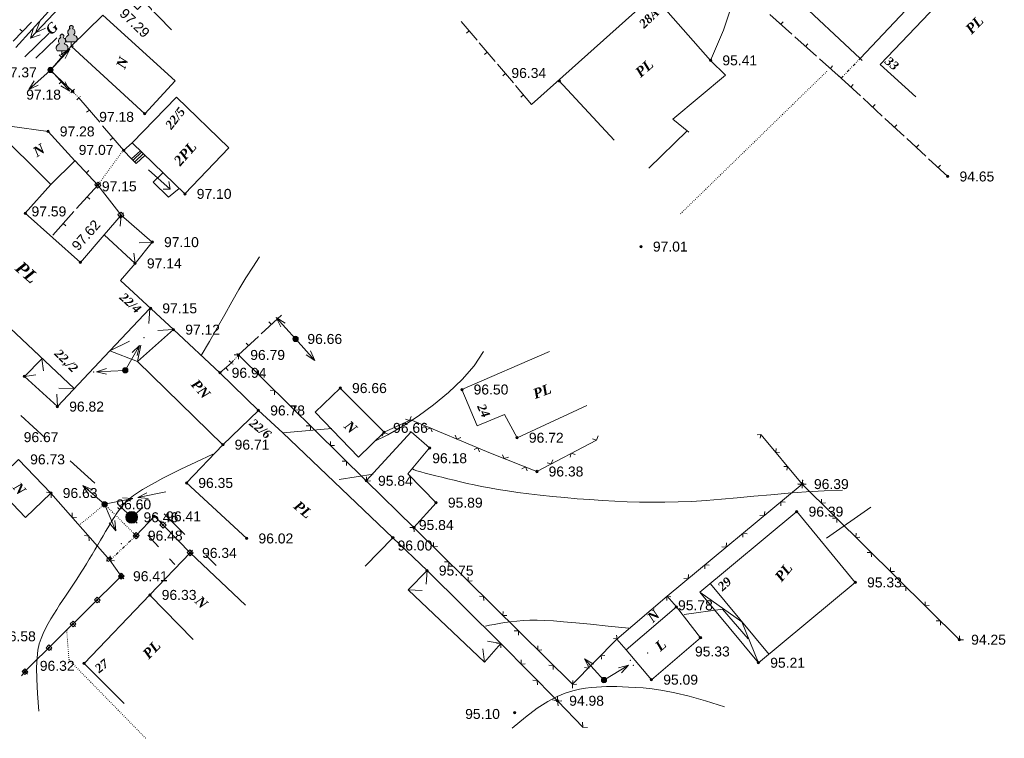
# Model space of a CAD drawing. Header units: millimetres. Extents: x 9396 to 25236, y 15106 to 31102.
# Tile 35 of 256: x 9988 to 10156, y 16029 to 16152. Entities that reach past the tile are written whole.
import ezdxf
from ezdxf.enums import TextEntityAlignment as Align

# ---------------------------------------------------------------- set-up
doc = ezdxf.new("R2010")
doc.units = ezdxf.units.MM
for name, pattern in [('DIVIDE', [1.25, 0.5, -0.25, 0, -0.25, 0, -0.25]), ('DOT', [0.25, 0, -0.25]), ('HIDDEN', [0.375, 0.25, -0.125])]:
    doc.linetypes.add(name, pattern=pattern)
for name, color, linetype, lineweight, true_color in [('1001010', 7, 'Continuous', 9, 0x000000), ('10010110', 7, 'Continuous', 20, 0xa25100), ('1002020', 7, 'Continuous', 9, 0x000000), ('1070000', 7, 'DOT', 9, 0x000000), ('2030012', 7, 'Continuous', 9, 0x000000), ('21100200', 7, 'HIDDEN', 0, 0x800080), ('3000105', 7, 'DIVIDE', 9, 0x000000), ('3000113', 7, 'Continuous', 9, 0x000000), ('3000130', 7, 'Continuous', 9, 0x000000), ('3000220', 7, 'Continuous', 9, 0x000000), ('3000260', 7, 'Continuous', 9, 0x000000), ('4000210', 7, 'Continuous', 9, 0x000000), ('5010210', 7, 'Continuous', 20, 0x008000), ('5010420', 7, 'Continuous', 9, 0x000000), ('6011210', 1, 'Continuous', 9, 0xff0000), ('6011300', 1, 'Continuous', 20, 0xff0000), ('8010120', 7, 'Continuous', 20, 0x0080ff)]:
    doc.layers.add(name, color=color, linetype=linetype, lineweight=lineweight, true_color=true_color)
doc.styles.add('10', font='timesbi.ttf', dxfattribs={"height": 0.001481})
doc.styles.add('2', font='timesbi.ttf', dxfattribs={"height": 0.001693})
doc.styles.add('9', font='timesbi.ttf', dxfattribs={"height": 0.001693})
doc.styles.add('F2', font='arial.ttf', dxfattribs={"height": 0.001693})

# ---------------------------------------------------------------- blocks, each defined once
blk = doc.blocks.new('SYMBOL21100200')
at = {"true_color": 0x800080}
h = blk.add_hatch(color=216, dxfattribs=at)
edge = h.paths.add_edge_path()
edge.add_arc((0, 0), 0.1, 0, 360)
at = {"color": 216, "linetype": 'Continuous', "lineweight": 0, "true_color": 0x800080}
blk.add_circle((0, 0), 0.1, dxfattribs=at)
blk = doc.blocks.new('SYMBOL4000210')
at = {"true_color": 0xffffff}
blk.add_hatch(color=7, dxfattribs=at).paths.add_polyline_path([(0.05, 1.75), (-0.05, 1.75), (-0.15, 1.65), (-0.15, 1.55), (-0.1, 1.45), (-0.15, 1.45), (-0.25, 1.35), (-0.3, 1.25), (-0.3, 1.1), (-0.25, 1), (-0.2, 0.95), (-0.3, 0.9), (-0.35, 0.85), (-0.4, 0.8), (-0.5, 0.65), (-0.5, 0.5), (-0.4, 0.35), (-0.3, 0.35), (-0.1, 0.35), (0, 0.35), (0.15, 0.35), (0.4, 0.35), (0.45, 0.4), (0.5, 0.5), (0.5, 0.7), (0.4, 0.85), (0.2, 0.95), (0.25, 1), (0.3, 1.1), (0.3, 1.3), (0.25, 1.4), (0.1, 1.45), (0.15, 1.55), (0.15, 1.65)])
at = {"color": 18, "linetype": 'Continuous', "lineweight": 0, "true_color": 0x000000, "flags": 128}
blk.add_lwpolyline([(0.05, 1.75), (-0.05, 1.75), (-0.15, 1.65), (-0.15, 1.55), (-0.1, 1.45), (-0.15, 1.45), (-0.25, 1.35), (-0.3, 1.25), (-0.3, 1.1), (-0.25, 1), (-0.2, 0.95), (-0.3, 0.9), (-0.35, 0.85), (-0.4, 0.8), (-0.5, 0.65), (-0.5, 0.5), (-0.4, 0.35), (-0.3, 0.35), (-0.1, 0.35), (0, 0.35), (0.15, 0.35), (0.4, 0.35), (0.45, 0.4), (0.5, 0.5), (0.5, 0.7), (0.4, 0.85), (0.2, 0.95), (0.25, 1), (0.3, 1.1), (0.3, 1.3), (0.25, 1.4), (0.1, 1.45), (0.15, 1.55), (0.15, 1.65), (0.05, 1.75)], close=True, dxfattribs=at)
blk.add_lwpolyline([(0, 0.35), (0, 0), (0.2, 0)], dxfattribs=at)
blk = doc.blocks.new('SYMBOL5010420')
at = {"true_color": 0xffffff}
h = blk.add_hatch(color=7, dxfattribs=at)
edge = h.paths.add_edge_path()
edge.add_arc((0, 0), 0.5, 0, 360)
at = {"color": 18, "linetype": 'Continuous', "lineweight": 9, "true_color": 0x000000, "flags": 128}
blk.add_lwpolyline([(-0.5, 0), (0.5, 0)], dxfattribs=at)
at = {"color": 18, "linetype": 'Continuous', "lineweight": 9, "true_color": 0x000000}
blk.add_circle((0, 0), 0.5, dxfattribs=at)
blk = doc.blocks.new('SYMBOL2030012')
at = {"true_color": 0xffffff}
h = blk.add_hatch(color=7, dxfattribs=at)
edge = h.paths.add_edge_path()
edge.add_arc((0, 0), 0.225, 0, 360)
at = {"true_color": 0x000000}
h = blk.add_hatch(color=18, dxfattribs=at)
edge = h.paths.add_edge_path()
edge.add_arc((0, 0), 0.05, 0, 360)
at = {"color": 18, "linetype": 'Continuous', "lineweight": 0, "true_color": 0x000000}
for radius in [0.225, 0.05]:
    blk.add_circle((0, 0), radius, dxfattribs=at)

msp = doc.modelspace()

# ---------------------------------------------------------------- linework, layer by layer
at = {"layer": '1001010', "color": 253}
for p, q in [((10143.55, 16158.2), (10131.16, 16145.08)), ((10096, 16155.78), (10075.24, 16137.26)), ((10096, 16155.78), (10105.72, 16144.74)), ((10079.9, 16141.34), (10089.33, 16131.2)), ((10007.34, 16130.74), (10014.86, 16138.49)), ((10101.73, 16132.76), (10095.21, 16126.44)), ((9986.68, 16130.4), (9990.51, 16126.56)), ((10005.86, 16129.44), (10007.34, 16130.74)), ((10007.34, 16130.74), (10016.3, 16122.04)), ((10007.46, 16127.77), (10008.97, 16129.17)), ((10007.21, 16128.02), (10008, 16127.22)), ((10007.74, 16127.5), (10009.23, 16128.9)), ((10008, 16127.22), (10009.53, 16128.61)), ((10013.78, 16122.87), (10012.59, 16122.87)), ((10013.52, 16121.46), (10015.29, 16122.98)), ((10005.42, 16118.4), (10005.26, 16116.53)), ((10010.74, 16113.84), (10008.5, 16113.72)), ((10007.8, 16110.22), (10007.57, 16111.96)), ((9997.47, 16088.94), (9977.29, 16107.83)), ((10014.34, 16098.96), (10005.35, 16107.3)), ((10010.32, 16102.55), (10010.17, 16100.03)), ((10014.34, 16098.96), (10011.69, 16098.79)), ((10003.5, 16095.36), (10006.87, 16097)), ((10008.24, 16093.52), (10008.8, 16096.31)), ((9988.98, 16091), (9991.96, 16093.97)), ((9991.96, 16093.97), (9992.23, 16091.95)), ((9988.98, 16091), (9990.95, 16091.28)), ((9997.47, 16088.94), (9994.85, 16089)), ((9994.6, 16085.88), (9994.51, 16087.99)), ((10032.93, 16081.39), (10028.8, 16085.22)), ((10032.93, 16081.39), (10051.66, 16063.59)), ((10048.31, 16074.37), (10042.53, 16073.46)), ((9989.19, 16067), (9993.5, 16071.18)), ((10133, 16068.77), (10125.42, 16063.53)), ((10051.66, 16063.59), (10046.96, 16058.77)), ((10051.66, 16063.59), (10057.48, 16058)), ((10017.2, 16061), (10026.6, 16052.13)), ((10057.48, 16058), (10054.29, 16054.74)), ((10057.48, 16058), (10057.33, 16055.67)), ((10070.03, 16045.61), (10057.48, 16058)), ((10115.68, 16043.74), (10105.71, 16055.74)), ((10010.31, 16053.84), (10017.7, 16046.25)), ((10054.29, 16054.74), (10056.67, 16054.61)), ((10113.86, 16042.3), (10103.89, 16054.3)), ((10099.89, 16051.82), (10091.33, 16044.5)), ((10107.73, 16051.41), (10101.22, 16050.53)), ((10112.1, 16046.38), (10107.73, 16051.41)), ((10070.03, 16045.61), (10067.78, 16046.01)), ((10067.26, 16042.44), (10066.99, 16044.69)), ((9999.14, 16042.22), (10005.93, 16035.39)), ((9989.08, 16040.82), (9988.47, 16040.08))]:
    msp.add_line(p, q, dxfattribs=at)
for points in [[(10131.16, 16145.08, 0), (10119.78, 16155.76, 0), (10127, 16163.66, 0), (10130.42, 16160.65, 0), (10135.1, 16165.96, 0), (10143.55, 16158.2, 0)], [(10153.68, 16164.12, 0), (10134.59, 16144.05, 0), (10140.63, 16138.56, 0)], [(10105.72, 16144.74, 0), (10107.93, 16149.85, 0), (10110.34, 16157.33, 0)], [(10006.9, 16154.66, 0), (10008.2, 16153.38, 0), (10009.39, 16154.64, 0), (10014.03, 16149.93, 0)], [(10002.3, 16152.44, 0), (9996.96, 16147.18, 0), (10009.46, 16135.66, 0)], [(10009.46, 16135.66, 0), (10014.64, 16141.28, 0), (10002.3, 16152.44, 0)], [(10102, 16132.55, 0), (10099.28, 16134.75, 0), (10108.27, 16142.21, 0), (10105.72, 16144.74, 0)], [(10016.3, 16122.04, 0), (10023.74, 16129.86, 0), (10014.86, 16138.49, 0)], [(9985.26, 16129.32, 0), (9986.48, 16133.54, 0), (9993, 16132.66, 0)], [(9993, 16132.66, 0), (9997.58, 16127.68, 0), (9993.49, 16123.62, 0)], [(10005.86, 16129.44, 0), (10007.21, 16128.02, 0), (10008.72, 16129.39, 0)], [(10010.1, 16126.11, 0), (10013.78, 16122.87, 0), (10013.56, 16124.17, 0)], [(10013.52, 16121.46, 0), (10010.9, 16124.04, 0), (10012.48, 16125.57, 0)], [(9993.49, 16123.62, 0), (9989.13, 16118.76, 0), (9998.5, 16110.4, 0), (10002.56, 16115.1, 0), (10007.8, 16110.22, 0), (10005.35, 16107.3, 0), (10005.35, 16107.3, 0)], [(10007.8, 16110.22, 0), (10010.74, 16113.84, 0), (10005.42, 16118.4, 0), (10002.56, 16115.1, 0)], [(9988.98, 16091, 0), (9994.6, 16085.88, 0), (10003.5, 16095.36, 0), (10010.32, 16102.55, 0)], [(10022.74, 16079.4, 0), (10008.24, 16093.52, 0), (10014.34, 16098.96, 0)], [(10014.34, 16098.96, 0), (10022.24, 16091.6, 0), (10028.8, 16085.22, 0), (10022.74, 16079.4, 0)], [(10084.67, 16086.07, 0), (10072.8, 16080.58, 0), (10070.66, 16084.53, 0), (10066, 16082.58, 0), (10063.4, 16088.78, 0), (10078.33, 16095.27, 0)], [(10038.42, 16084.93, 0), (10042.72, 16089.02, 0), (10050.16, 16081.52, 0)], [(10050.16, 16081.52, 0), (10045.82, 16077.26, 0), (10038.42, 16084.93, 0)], [(10059.02, 16069.54, 0), (10054.22, 16074.42, 0), (10057.9, 16078.84, 0), (10054.75, 16081.56, 0), (10047.14, 16073.26, 0)], [(10022.74, 16079.4, 0), (10016.56, 16072.9, 0), (10026.8, 16063.46, 0)], [(9993.5, 16071.18, 0), (9987.96, 16076.9, 0), (9983.65, 16072.72, 0), (9989.19, 16067, 0)], [(10059.02, 16069.54, 0), (10055.26, 16065.32, 0), (10047.14, 16073.26, 0), (10047.14, 16073.26, 0)], [(10103.89, 16054.3, 0), (10120.38, 16068.02, 0), (10130.34, 16055.98, 0), (10113.86, 16042.3, 0)], [(10070.03, 16045.61, 0), (10067.26, 16042.44, 0), (10054.29, 16054.74, 0)], [(10103.89, 16054.3, 0), (10111.04, 16049.29, 0), (10113.86, 16042.3, 0)], [(10099.9, 16051.82, 0), (10098.34, 16053.64, 0), (10089.77, 16046.32, 0), (10091.33, 16044.5, 0)], [(10099.89, 16051.82, 0), (10104, 16046.58, 0), (10095.65, 16039.44, 0), (10091.33, 16044.5, 0)]]:
    msp.add_polyline3d(points, dxfattribs=at)
at = {"layer": '10010110'}
msp.add_line((10032.93, 16081.39), (10041.27, 16082.13), dxfattribs=at)
for points in [[(10019.07, 16094.55, 0), (10020.47, 16096.95, 0), (10021.8, 16099.28, 0), (10023.07, 16101.53, 0), (10024.29, 16103.7, 0), (10025.48, 16105.77, 0), (10026.65, 16107.75, 0), (10027.82, 16109.61, 0), (10029, 16111.36, 0)], [(10048.49, 16079.96, 0), (10050.82, 16081.1, 0), (10053.35, 16082.54, 0), (10055.98, 16084.23, 0), (10058.6, 16086.15, 0), (10061.13, 16088.25, 0), (10063.45, 16090.48, 0), (10065.48, 16092.82, 0), (10067.1, 16095.22, 0)], [(9991.43, 16034.1, 0), (9991.19, 16037.08, 0), (9991.07, 16039.53, 0), (9991.05, 16041.53, 0), (9991.13, 16043.14, 0), (9991.29, 16044.45, 0), (9991.52, 16045.53, 0), (9991.82, 16046.46, 0), (9992.18, 16047.31, 0), (9992.58, 16048.14, 0), (9993.02, 16048.97, 0), (9993.49, 16049.79, 0), (9993.98, 16050.6, 0), (9994.48, 16051.39, 0), (9994.98, 16052.16, 0), (9995.48, 16052.91, 0), (9995.97, 16053.64, 0), (9996.44, 16054.33, 0), (9996.9, 16055.01, 0), (9997.34, 16055.68, 0), (9997.77, 16056.34, 0), (9998.21, 16057.01, 0), (9998.64, 16057.7, 0), (9999.09, 16058.41, 0), (9999.54, 16059.15, 0), (10000.01, 16059.93, 0), (10000.49, 16060.73, 0), (10000.97, 16061.55, 0), (10001.45, 16062.36, 0), (10001.91, 16063.16, 0), (10002.36, 16063.92, 0), (10002.78, 16064.63, 0), (10003.16, 16065.28, 0), (10003.5, 16065.85, 0), (10003.81, 16066.36, 0), (10004.09, 16066.81, 0), (10004.35, 16067.21, 0), (10004.59, 16067.57, 0), (10004.82, 16067.91, 0), (10005.05, 16068.23, 0), (10005.28, 16068.54, 0), (10005.52, 16068.86, 0), (10005.78, 16069.19, 0), (10006.1, 16069.53, 0), (10006.48, 16069.9, 0), (10006.95, 16070.3, 0), (10007.52, 16070.74, 0), (10008.22, 16071.22, 0), (10009.07, 16071.76, 0), (10010.08, 16072.35, 0), (10011.24, 16072.99, 0), (10012.55, 16073.69, 0), (10014.01, 16074.43, 0), (10015.59, 16075.21, 0), (10017.3, 16076.03, 0), (10019.13, 16076.88, 0), (10021.06, 16077.76, 0)], [(10128.13, 16071.66, 0), (10125.02, 16071.55, 0), (10121.95, 16071.38, 0), (10118.92, 16071.15, 0), (10115.96, 16070.9, 0), (10113.07, 16070.63, 0), (10110.26, 16070.36, 0), (10107.56, 16070.12, 0), (10104.98, 16069.91, 0), (10102.53, 16069.76, 0), (10100.19, 16069.66, 0), (10097.94, 16069.6, 0), (10095.75, 16069.6, 0), (10093.62, 16069.63, 0), (10091.52, 16069.69, 0), (10089.42, 16069.79, 0), (10087.32, 16069.91, 0), (10085.18, 16070.06, 0), (10083.04, 16070.22, 0), (10080.9, 16070.41, 0), (10078.8, 16070.61, 0), (10076.75, 16070.83, 0), (10074.79, 16071.05, 0), (10072.92, 16071.29, 0), (10071.18, 16071.54, 0), (10069.59, 16071.79, 0), (10068.11, 16072.04, 0), (10066.76, 16072.3, 0), (10065.49, 16072.56, 0), (10064.31, 16072.82, 0), (10063.18, 16073.08, 0), (10062.1, 16073.34, 0), (10061.04, 16073.6, 0), (10060, 16073.85, 0), (10058.99, 16074.09, 0), (10058.04, 16074.33, 0), (10057.17, 16074.55, 0), (10056.41, 16074.76, 0), (10055.77, 16074.95, 0), (10055.29, 16075.12, 0), (10054.99, 16075.27, 0)], [(10091.83, 16048.18, 0), (10088.28, 16048.55, 0), (10085.3, 16048.86, 0), (10082.8, 16049.11, 0), (10080.72, 16049.3, 0), (10078.97, 16049.43, 0), (10077.49, 16049.51, 0), (10076.19, 16049.55, 0), (10074.99, 16049.54, 0), (10073.84, 16049.48, 0), (10072.73, 16049.39, 0), (10071.67, 16049.28, 0), (10070.66, 16049.14, 0), (10069.73, 16048.99, 0), (10068.88, 16048.84, 0), (10068.12, 16048.69, 0), (10067.45, 16048.54, 0)], [(10071.97, 16031.21, 0), (10074.21, 16033.09, 0), (10076.21, 16034.58, 0), (10078, 16035.72, 0), (10079.59, 16036.56, 0), (10081, 16037.16, 0), (10082.27, 16037.56, 0), (10083.41, 16037.82, 0), (10084.44, 16037.99, 0), (10085.39, 16038.12, 0), (10086.28, 16038.2, 0), (10087.14, 16038.25, 0), (10087.99, 16038.28, 0), (10088.85, 16038.28, 0), (10089.75, 16038.26, 0), (10090.72, 16038.23, 0), (10091.77, 16038.19, 0), (10092.94, 16038.14, 0), (10094.27, 16038.04, 0), (10095.8, 16037.88, 0), (10097.58, 16037.61, 0), (10099.65, 16037.2, 0), (10102.06, 16036.62, 0), (10104.86, 16035.84, 0), (10108.08, 16034.82, 0)]]:
    msp.add_polyline3d(points, dxfattribs=at)
at = {"layer": '1002020', "color": 253}
for p, q in [((10005.86, 16129.44), (10007.34, 16130.74)), ((10007.21, 16128.02), (10008, 16127.22)), ((9990.51, 16126.56), (9993.49, 16123.62)), ((10005.42, 16118.4), (10005.26, 16116.53)), ((10010.74, 16113.84), (10008.5, 16113.72)), ((10007.8, 16110.22), (10007.57, 16111.96)), ((10010.32, 16102.55), (10010.17, 16100.03)), ((10014.34, 16098.96), (10011.69, 16098.79)), ((10003.5, 16095.36), (10006.87, 16097)), ((10008.24, 16093.52), (10008.8, 16096.31)), ((10032.93, 16081.39), (10028.8, 16085.22)), ((9989.19, 16067), (9993.5, 16071.18)), ((10017.2, 16061), (10010.34, 16053.86)), ((10017.2, 16061), (10026.6, 16052.13)), ((10010.34, 16053.86), (9999.14, 16042.22)), ((10010.31, 16053.84), (10017.7, 16046.25)), ((9989.08, 16040.82), (9988.47, 16040.08))]:
    msp.add_line(p, q, dxfattribs=at)
for points in [[(10007.8, 16110.22, 0), (10010.74, 16113.84, 0), (10005.42, 16118.4, 0), (10002.56, 16115.1, 0)], [(9993.5, 16071.18, 0), (9987.96, 16076.9, 0), (9983.65, 16072.72, 0), (9989.19, 16067, 0)]]:
    msp.add_polyline3d(points, dxfattribs=at)
at = {"layer": '1070000', "color": 253}
for p, q in [((10100.6, 16118.66), (10125.6, 16142.98)), ((10005.82, 16129.48), (10001.46, 16123.54))]:
    msp.add_line(p, q, dxfattribs=at)
for points in [[(10007.98, 16063.94, 0), (10002.63, 16069.26, 0), (9998.29, 16065.7, 0)], [(10009.62, 16029.48, 0), (9996.57, 16042.81, 0), (9996.17, 16047.84, 0)]]:
    msp.add_polyline3d(points, dxfattribs=at)
at = {"layer": '3000105', "color": 253}
for p, q in [((10127.94, 16141.72), (10131.16, 16145.08)), ((10131.52, 16144.73), (10130.72, 16145.49)), ((10127.58, 16142.06), (10128.37, 16141.3)), ((9997.5, 16139.84), (9996.72, 16139.06)), ((9997.15, 16139.49), (9998.26, 16138.37)), ((9997.91, 16138.02), (9998.68, 16138.8)), ((10024.22, 16093.31), (10025.4, 16094.66)), ((10025.77, 16094.33), (10024.95, 16095.05)), ((10023.84, 16093.64), (10024.67, 16092.92)), ((10003.54, 16059.76), (10007.98, 16063.94)), ((10008.32, 16063.57), (10007.57, 16064.37)), ((10003.2, 16060.12), (10003.95, 16059.32))]:
    msp.add_line(p, q, dxfattribs=at)
at = {"layer": '3000113', "color": 253}
msp.add_line((10008.24, 16093.52), (10003.5, 16095.36), dxfattribs=at)
at = {"layer": '3000130', "color": 253}
for p, q in [((10001.46, 16123.54), (10005.42, 16118.4)), ((10001.93, 16123.91), (10001.73, 16123.75)), ((10005.86, 16118.82), (10005.66, 16118.67)), ((10012.97, 16066.16), (10012.8, 16065.99)), ((10007.54, 16064.35), (10007.72, 16064.18)), ((10017.59, 16061.45), (10017.41, 16061.28)), ((10002.92, 16059.59), (10003.12, 16059.74)), ((10005.46, 16057.04), (10003.54, 16059.76)), ((10005.46, 16057.04), (9989.08, 16040.82)), ((10004.97, 16056.69), (10005.17, 16056.84)), ((10005.88, 16056.61), (10005.7, 16056.79)), ((10001.78, 16052.56), (10001.61, 16052.74)), ((9997.69, 16048.5), (9997.51, 16048.68)), ((9993.59, 16044.45), (9993.41, 16044.62)), ((9989.48, 16040.38), (9989.31, 16040.56))]:
    msp.add_line(p, q, dxfattribs=at)
for points in [[(10000.95, 16123.62, 0), (10001.41, 16123.03, 0), (10001.96, 16123.46, 0), (10001.51, 16124.05, 0), (10000.95, 16123.62, 0)], [(10001.46, 16123.44, 0), (10001.51, 16123.45, 0), (10001.55, 16123.49, 0), (10001.56, 16123.54, 0), (10001.55, 16123.59, 0), (10001.51, 16123.63, 0), (10001.46, 16123.64, 0), (10001.41, 16123.63, 0), (10001.37, 16123.59, 0), (10001.35, 16123.54, 0), (10001.37, 16123.49, 0), (10001.41, 16123.45, 0), (10001.46, 16123.44, 0)], [(10004.88, 16118.54, 0), (10005.34, 16117.94, 0), (10005.89, 16118.37, 0), (10005.43, 16118.96, 0), (10004.88, 16118.54, 0)], [(10005.38, 16118.35, 0), (10005.44, 16118.36, 0), (10005.47, 16118.4, 0), (10005.49, 16118.45, 0), (10005.47, 16118.51, 0), (10005.44, 16118.54, 0), (10005.38, 16118.56, 0), (10005.33, 16118.54, 0), (10005.29, 16118.51, 0), (10005.28, 16118.45, 0), (10005.29, 16118.4, 0), (10005.33, 16118.36, 0), (10005.38, 16118.35, 0)], [(10012.03, 16065.77, 0), (10012.57, 16065.22, 0), (10013.07, 16065.71, 0), (10012.53, 16066.26, 0), (10012.03, 16065.77, 0)], [(10012.55, 16065.64, 0), (10012.6, 16065.65, 0), (10012.64, 16065.69, 0), (10012.65, 16065.74, 0), (10012.64, 16065.8, 0), (10012.6, 16065.83, 0), (10012.55, 16065.85, 0), (10012.49, 16065.83, 0), (10012.46, 16065.8, 0), (10012.44, 16065.74, 0), (10012.46, 16065.69, 0), (10012.49, 16065.65, 0), (10012.55, 16065.64, 0)], [(10007.97, 16063.42, 0), (10008.5, 16063.98, 0), (10007.99, 16064.46, 0), (10007.46, 16063.9, 0), (10007.97, 16063.42, 0)], [(10007.98, 16063.84, 0), (10008.03, 16063.85, 0), (10008.07, 16063.89, 0), (10008.08, 16063.94, 0), (10008.07, 16063.99, 0), (10008.03, 16064.03, 0), (10007.98, 16064.05, 0), (10007.92, 16064.03, 0), (10007.89, 16063.99, 0), (10007.87, 16063.94, 0), (10007.89, 16063.89, 0), (10007.92, 16063.85, 0), (10007.98, 16063.84, 0)], [(10016.65, 16061.06, 0), (10017.18, 16060.51, 0), (10017.68, 16061, 0), (10017.15, 16061.55, 0), (10016.65, 16061.06, 0)], [(10017.16, 16060.93, 0), (10017.22, 16060.94, 0), (10017.26, 16060.98, 0), (10017.27, 16061.03, 0), (10017.26, 16061.09, 0), (10017.22, 16061.12, 0), (10017.16, 16061.14, 0), (10017.11, 16061.12, 0), (10017.07, 16061.09, 0), (10017.06, 16061.03, 0), (10017.07, 16060.98, 0), (10017.11, 16060.94, 0), (10017.16, 16060.93, 0)], [(10003.82, 16059.97, 0), (10003.57, 16060.32, 0), (10003, 16059.91, 0), (10003.25, 16059.56, 0), (10003.82, 16059.97, 0)], [(10003.41, 16059.86, 0), (10003.45, 16059.87, 0), (10003.48, 16059.9, 0), (10003.49, 16059.94, 0), (10003.48, 16059.98, 0), (10003.45, 16060.01, 0), (10003.41, 16060.02, 0), (10003.37, 16060.01, 0), (10003.34, 16059.98, 0), (10003.33, 16059.94, 0), (10003.34, 16059.9, 0), (10003.37, 16059.87, 0), (10003.41, 16059.86, 0)], [(10005.45, 16057.53, 0), (10004.97, 16057.05, 0), (10005.46, 16056.56, 0), (10005.94, 16057.03, 0), (10005.45, 16057.53, 0)], [(10005.87, 16057.07, 0), (10005.62, 16057.42, 0), (10005.05, 16057.01, 0), (10005.29, 16056.66, 0), (10005.87, 16057.07, 0)], [(10005.46, 16056.94, 0), (10005.51, 16056.96, 0), (10005.54, 16056.99, 0), (10005.56, 16057.04, 0), (10005.54, 16057.09, 0), (10005.51, 16057.13, 0), (10005.46, 16057.14, 0), (10005.41, 16057.13, 0), (10005.37, 16057.09, 0), (10005.36, 16057.04, 0), (10005.37, 16056.99, 0), (10005.41, 16056.96, 0), (10005.46, 16056.94, 0)], [(10005.46, 16056.96, 0), (10005.5, 16056.97, 0), (10005.53, 16057, 0), (10005.54, 16057.04, 0), (10005.53, 16057.08, 0), (10005.5, 16057.11, 0), (10005.46, 16057.12, 0), (10005.42, 16057.11, 0), (10005.39, 16057.08, 0), (10005.37, 16057.04, 0), (10005.39, 16057, 0), (10005.42, 16056.97, 0), (10005.46, 16056.96, 0)], [(10001.35, 16053.47, 0), (10000.88, 16053, 0), (10001.37, 16052.5, 0), (10001.85, 16052.97, 0), (10001.35, 16053.47, 0)], [(10001.36, 16052.89, 0), (10001.41, 16052.9, 0), (10001.45, 16052.94, 0), (10001.46, 16052.98, 0), (10001.45, 16053.03, 0), (10001.41, 16053.07, 0), (10001.36, 16053.08, 0), (10001.31, 16053.07, 0), (10001.28, 16053.03, 0), (10001.26, 16052.98, 0), (10001.28, 16052.94, 0), (10001.31, 16052.9, 0), (10001.36, 16052.89, 0)], [(9997.26, 16049.41, 0), (9996.78, 16048.94, 0), (9997.27, 16048.44, 0), (9997.75, 16048.92, 0), (9997.26, 16049.41, 0)], [(9997.26, 16048.83, 0), (9997.31, 16048.84, 0), (9997.35, 16048.88, 0), (9997.36, 16048.93, 0), (9997.35, 16048.98, 0), (9997.31, 16049.01, 0), (9997.26, 16049.03, 0), (9997.22, 16049.01, 0), (9997.18, 16048.98, 0), (9997.17, 16048.93, 0), (9997.18, 16048.88, 0), (9997.22, 16048.84, 0), (9997.26, 16048.83, 0)], [(9993.16, 16045.36, 0), (9992.68, 16044.88, 0), (9993.18, 16044.39, 0), (9993.65, 16044.86, 0), (9993.16, 16045.36, 0)], [(9993.17, 16044.77, 0), (9993.22, 16044.79, 0), (9993.25, 16044.82, 0), (9993.27, 16044.87, 0), (9993.25, 16044.92, 0), (9993.22, 16044.96, 0), (9993.17, 16044.97, 0), (9993.12, 16044.96, 0), (9993.08, 16044.92, 0), (9993.07, 16044.87, 0), (9993.08, 16044.82, 0), (9993.12, 16044.79, 0), (9993.17, 16044.77, 0)], [(9989.05, 16041.29, 0), (9988.58, 16040.82, 0), (9989.07, 16040.32, 0), (9989.55, 16040.79, 0), (9989.05, 16041.29, 0)], [(9989.06, 16040.71, 0), (9989.11, 16040.72, 0), (9989.15, 16040.76, 0), (9989.16, 16040.81, 0), (9989.15, 16040.85, 0), (9989.11, 16040.89, 0), (9989.06, 16040.9, 0), (9989.01, 16040.89, 0), (9988.98, 16040.85, 0), (9988.96, 16040.81, 0), (9988.98, 16040.76, 0), (9989.01, 16040.72, 0), (9989.06, 16040.71, 0)]]:
    msp.add_polyline3d(points, close=True, dxfattribs=at)
msp.add_polyline3d([(10007.98, 16063.94, 0), (10011.1, 16067.22, 0), (10017.2, 16061, 0)], dxfattribs=at)
at = {"layer": '3000220', "color": 253}
for p, q in [((9987.08, 16148.01), (9990.21, 16151.26)), ((10066, 16148.17), (10063.29, 16151.37)), ((10115.82, 16152.52), (10119.52, 16149.22)), ((10117.67, 16150.87), (10118.07, 16151.32)), ((9988.64, 16149.63), (9988.21, 16150.05)), ((10064.65, 16149.77), (10064.19, 16149.38)), ((10069.08, 16144.53), (10066.37, 16147.73)), ((10120.03, 16148.77), (10123.73, 16145.47)), ((10121.88, 16147.12), (10122.28, 16147.57)), ((9993.68, 16143.41), (9996.96, 16147.18)), ((10067.73, 16146.13), (10067.27, 16145.75)), ((9995.32, 16145.3), (9994.87, 16145.69)), ((10124.23, 16145.02), (10127.94, 16141.72)), ((9997.15, 16139.49), (9993.51, 16142.91)), ((10072.16, 16140.9), (10069.45, 16144.1)), ((10126.09, 16143.37), (10126.48, 16143.82)), ((9995.33, 16141.2), (9994.92, 16140.76)), ((10070.8, 16142.5), (10070.35, 16142.11)), ((10127.94, 16141.72), (10131.2, 16138.71)), ((10075.24, 16137.26), (10072.53, 16140.46)), ((10129.57, 16140.21), (10129.98, 16140.65)), ((10001.8, 16134.21), (9998.26, 16138.38)), ((10073.88, 16138.86), (10073.42, 16138.47)), ((10131.65, 16138.29), (10134.92, 16135.28)), ((10000.03, 16136.29), (9999.57, 16135.91)), ((10133.28, 16136.79), (10133.69, 16137.23)), ((10135.36, 16134.87), (10138.63, 16131.85)), ((10005.82, 16129.48), (10002.28, 16133.64)), ((10137, 16133.36), (10137.4, 16133.8)), ((10004.05, 16131.56), (10003.59, 16131.17)), ((10139.08, 16131.44), (10142.34, 16128.43)), ((10140.71, 16129.93), (10141.12, 16130.38)), ((9997.58, 16127.69), (10001.46, 16123.54)), ((10142.79, 16128.02), (10146.06, 16125)), ((9999.52, 16125.61), (9999.96, 16126.02)), ((10144.42, 16126.51), (10144.83, 16126.95)), ((10001.46, 16123.54), (9997.87, 16119.56)), ((9999.66, 16121.55), (10000.11, 16121.15)), ((9997.38, 16119.02), (9993.79, 16115.04)), ((9995.58, 16117.03), (9996.03, 16116.63)), ((10029.28, 16098.25), (10032.7, 16101.4)), ((10030.99, 16099.82), (10030.58, 16100.26)), ((10025.4, 16094.66), (10028.82, 16097.81)), ((10027.11, 16096.24), (10026.7, 16096.68)), ((10024.22, 16093.31), (10022.23, 16091.6)), ((10023.23, 16092.46), (10023.62, 16092))]:
    msp.add_line(p, q, dxfattribs=at)
at = {"layer": '3000260', "color": 253}
for p, q in [((10025.4, 16094.66), (10047.14, 16073.26)), ((10121.3, 16072.7), (10114.34, 16081.06)), ((10121.3, 16072.7), (10098.34, 16053.64)), ((10121.3, 16072.7), (10148.04, 16046.24)), ((9993.5, 16071.18), (10003.54, 16059.76)), ((10055.26, 16065.32), (10082.2, 16038.67)), ((10070.03, 16045.61), (10079.66, 16035.86)), ((10082.2, 16038.67), (10089.77, 16046.32)), ((10079.66, 16035.86), (10084.06, 16031.32))]:
    msp.add_line(p, q, dxfattribs=at)
for points in [[(10024.66, 16094.68, 0), (10025.4, 16094.65, 0), (10025.43, 16093.93, 0)], [(10028.81, 16092, 0), (10028.81, 16091.3, 0), (10029.5, 16091.33, 0)], [(10030.79, 16088.65, 0), (10031.53, 16088.63, 0), (10031.55, 16087.9, 0)], [(10034.93, 16085.98, 0), (10034.93, 16085.27, 0), (10035.62, 16085.3, 0)], [(10054.8, 16084.22, 0), (10054.5, 16083.53, 0), (10053.81, 16083.76, 0)], [(10036.91, 16082.63, 0), (10037.65, 16082.6, 0), (10037.68, 16081.87, 0)], [(10086.33, 16080.19, 0), (10076.16, 16074.84, 0), (10068.26, 16077.96, 0), (10054.74, 16083.64, 0), (10050.16, 16081.52, 0)], [(10058.34, 16081.59, 0), (10058.07, 16082.24, 0), (10057.43, 16081.97, 0)], [(10050.77, 16081.25, 0), (10050.1, 16081.49, 0), (10049.87, 16080.84, 0)], [(10063.25, 16080.61, 0), (10062.54, 16080.36, 0), (10062.24, 16081.03, 0)], [(10086.58, 16080.89, 0), (10086.32, 16080.19, 0), (10085.61, 16080.38, 0)], [(10114.17, 16080.48, 0), (10114.29, 16081.11, 0), (10113.66, 16081.09, 0)], [(10041.06, 16079.95, 0), (10041.06, 16079.25, 0), (10041.75, 16079.27, 0)], [(10066.38, 16078.21, 0), (10066.11, 16078.86, 0), (10065.48, 16078.59, 0)], [(10071.31, 16077.29, 0), (10070.61, 16077.03, 0), (10070.29, 16077.69, 0)], [(10082.7, 16077.72, 0), (10082.02, 16077.93, 0), (10081.83, 16077.26, 0)], [(10117.46, 16078.09, 0), (10116.79, 16078.11, 0), (10116.9, 16078.76, 0)], [(10043.03, 16076.6, 0), (10043.77, 16076.57, 0), (10043.8, 16075.84, 0)], [(10074.49, 16074.96, 0), (10074.21, 16075.61, 0), (10073.58, 16075.32, 0)], [(10078.86, 16076.83, 0), (10078.6, 16076.12, 0), (10077.89, 16076.32, 0)], [(10118.66, 16075.08, 0), (10118.79, 16075.71, 0), (10118.16, 16075.69, 0)], [(10047.18, 16073.92, 0), (10047.18, 16073.22, 0), (10047.87, 16073.24, 0)], [(10121.38, 16073.42, 0), (10121.29, 16072.69, 0), (10120.57, 16072.75, 0)], [(10120.58, 16072.71, 0), (10121.3, 16072.69, 0), (10121.31, 16071.98, 0)], [(10121.96, 16072.68, 0), (10121.29, 16072.71, 0), (10121.4, 16073.36, 0)], [(9992.72, 16071.31, 0), (9993.51, 16071.17, 0), (9993.53, 16070.39, 0)], [(10118.38, 16069.63, 0), (10117.69, 16069.71, 0), (10117.66, 16069.03, 0)], [(10124.59, 16070.15, 0), (10124.57, 16069.46, 0), (10125.25, 16069.49, 0)], [(9997.1, 16067.83, 0), (9997.1, 16067.08, 0), (9997.83, 16067.01, 0)], [(10114.92, 16068.05, 0), (10114.82, 16067.33, 0), (10114.11, 16067.38, 0)], [(10126.45, 16066.89, 0), (10127.18, 16066.88, 0), (10127.19, 16066.17, 0)], [(9999.18, 16063.96, 0), (9999.97, 16063.82, 0), (9999.99, 16063.04, 0)], [(10054.54, 16065.33, 0), (10055.26, 16065.31, 0), (10055.28, 16064.6, 0)], [(10111.92, 16064.27, 0), (10111.23, 16064.34, 0), (10111.19, 16063.66, 0)], [(10130.46, 16064.33, 0), (10130.45, 16063.64, 0), (10131.13, 16063.68, 0)], [(10058.57, 16062.75, 0), (10058.56, 16062.06, 0), (10059.24, 16062.09, 0)], [(10108.45, 16062.69, 0), (10108.36, 16061.96, 0), (10107.64, 16062.02, 0)], [(10003.57, 16060.48, 0), (10003.56, 16059.73, 0), (10004.3, 16059.66, 0)], [(10132.33, 16061.08, 0), (10133.06, 16061.06, 0), (10133.07, 16060.35, 0)], [(10060.46, 16059.47, 0), (10061.19, 16059.46, 0), (10061.2, 16058.74, 0)], [(10105.45, 16058.9, 0), (10104.76, 16058.97, 0), (10104.72, 16058.29, 0)], [(10101.98, 16057.32, 0), (10101.89, 16056.59, 0), (10101.17, 16056.65, 0)], [(10136.34, 16058.52, 0), (10136.33, 16057.83, 0), (10137, 16057.86, 0)], [(10064.49, 16056.89, 0), (10064.48, 16056.2, 0), (10065.16, 16056.23, 0)], [(10138.21, 16055.26, 0), (10138.93, 16055.25, 0), (10138.94, 16054.54, 0)], [(10066.38, 16053.62, 0), (10067.11, 16053.6, 0), (10067.12, 16052.88, 0)], [(10098.98, 16053.53, 0), (10098.29, 16053.61, 0), (10098.26, 16052.93, 0)], [(10142.22, 16052.7, 0), (10142.2, 16052.01, 0), (10142.88, 16052.05, 0)], [(10070.41, 16051.03, 0), (10070.4, 16050.34, 0), (10071.08, 16050.37, 0)], [(10144.09, 16049.45, 0), (10144.81, 16049.43, 0), (10144.82, 16048.72, 0)], [(10072.3, 16047.76, 0), (10073.03, 16047.74, 0), (10073.04, 16047.03, 0)], [(10069.29, 16045.66, 0), (10070.04, 16045.61, 0), (10070.06, 16044.87, 0)], [(10089.18, 16046.44, 0), (10089.82, 16046.38, 0), (10089.73, 16047, 0)], [(10148.09, 16046.89, 0), (10148.08, 16046.2, 0), (10148.76, 16046.23, 0)], [(10076.34, 16045.18, 0), (10076.32, 16044.48, 0), (10077, 16044.52, 0)], [(10073.49, 16042.82, 0), (10073.49, 16042.11, 0), (10074.19, 16042.12, 0)], [(10084.29, 16041.49, 0), (10084.93, 16041.43, 0), (10084.84, 16042.05, 0)], [(10087.14, 16042.96, 0), (10087.1, 16043.62, 0), (10087.75, 16043.57, 0)], [(10078.22, 16041.9, 0), (10078.95, 16041.88, 0), (10078.96, 16041.17, 0)], [(10075.49, 16039.37, 0), (10076.24, 16039.32, 0), (10076.27, 16038.58, 0)], [(10082.25, 16038.01, 0), (10082.21, 16038.68, 0), (10082.86, 16038.63, 0)], [(10082.26, 16039.32, 0), (10082.25, 16038.63, 0), (10082.92, 16038.66, 0)], [(10078.81, 16036.01, 0), (10079.67, 16035.85, 0), (10079.78, 16035.01, 0)], [(10079.69, 16036.54, 0), (10079.69, 16035.82, 0), (10080.39, 16035.83, 0)], [(10083.9, 16032.2, 0), (10083.99, 16031.39, 0), (10084.78, 16031.3, 0)]]:
    msp.add_polyline3d(points, dxfattribs=at)
at = {"layer": '5010210'}
for p, q in [((9994.51, 16148.56), (9992.71, 16146.83)), ((9992.71, 16146.83), (9990.91, 16145.1)), ((9988.36, 16084.38), (9990.46, 16082.46)), ((9990.46, 16082.46), (9992.55, 16080.53)), ((10000.94, 16072.83), (9996.75, 16076.68)), ((10005.14, 16068.99), (10007.24, 16067.06)), ((10009.11, 16068.71), (10007.24, 16067.06)), ((10012.73, 16067.63), (10016.28, 16064.13)), ((10008.15, 16066.05), (10007.24, 16067.06)), ((10009.99, 16064.04), (10011.82, 16062.03)), ((10021.6, 16058.87), (10019.82, 16060.62)), ((10014.58, 16059.01), (10013.66, 16060.02))]:
    msp.add_line(p, q, dxfattribs=at)
at = {"layer": '6011210'}
for p, q in [((9993.37, 16143.04), (9996.7, 16146.64)), ((9993.37, 16143.04), (9989.71, 16139.79)), ((9993.42, 16143.12), (9996.72, 16139.5)), ((10035.12, 16097.38), (10031.82, 16101)), ((10035.12, 16097.38), (10038.4, 16093.74)), ((10006.14, 16092.04), (10008.58, 16096.28)), ((10006.14, 16092.04), (10001.24, 16091.78)), ((10002.62, 16069.26), (9998.93, 16072.48)), ((10013.06, 16071.4), (10008.26, 16070.41)), ((10002.62, 16069.26), (10007.42, 16070.24)), ((10002.62, 16069.26), (10004.56, 16064.76)), ((10087.58, 16039.38), (10084.29, 16043.01)), ((10087.58, 16039.38), (10091.75, 16041.94))]:
    msp.add_line(p, q, dxfattribs=at)
for points in [[(9995.18, 16145.73, 0), (9996.7, 16146.64, 0), (9996.7, 16146.64, 0), (9995.91, 16145.05, 0)], [(9991.31, 16140.54, 0), (9989.71, 16139.79, 0), (9989.71, 16139.79, 0), (9990.64, 16141.29, 0)], [(9995.94, 16141.09, 0), (9996.72, 16139.5, 0), (9996.72, 16139.5, 0), (9995.2, 16140.42, 0)], [(10032.59, 16099.41, 0), (10031.82, 16101, 0), (10031.82, 16101, 0), (10033.33, 16100.08, 0)], [(10007.3, 16095.06, 0), (10008.58, 16096.28, 0), (10008.58, 16096.28, 0), (10008.17, 16094.56, 0)], [(10037.64, 16095.34, 0), (10038.4, 16093.74, 0), (10038.4, 16093.74, 0), (10036.89, 16094.67, 0)], [(10002.97, 16091.37, 0), (10001.24, 16091.78, 0), (10001.24, 16091.78, 0), (10002.92, 16092.37, 0)], [(9999.88, 16070.98, 0), (9998.93, 16072.48, 0), (9998.93, 16072.48, 0), (10000.54, 16071.74, 0)], [(10010.03, 16070.26, 0), (10008.26, 16070.41, 0), (10008.26, 16070.41, 0), (10009.83, 16071.24, 0)], [(10005.65, 16070.39, 0), (10007.42, 16070.24, 0), (10007.42, 16070.24, 0), (10005.85, 16069.41, 0)], [(10004.34, 16066.52, 0), (10004.56, 16064.76, 0), (10004.56, 16064.76, 0), (10003.42, 16066.12, 0)], [(10085.06, 16041.42, 0), (10084.29, 16043.01, 0), (10084.29, 16043.01, 0), (10085.8, 16042.09, 0)], [(10090.04, 16041.48, 0), (10091.75, 16041.94, 0), (10091.75, 16041.94, 0), (10090.57, 16040.63, 0)]]:
    msp.add_polyline3d(points, dxfattribs=at)
for p in [(10009.33, 16097.58), (10000.75, 16091.75), (10005.49, 16062.58), (10095.04, 16043.96), (10092.05, 16042.71), (10092.57, 16041.86)]:
    msp.add_point(p, dxfattribs=at)
at = {"layer": '6011300'}
for p, q in [((9995.98, 16154.81), (9990, 16148.53)), ((9987.53, 16146.92, 20.08), (9993.1, 16153.08, 20.08))]:
    msp.add_line(p, q, dxfattribs=at)
for points in [[(9992.56, 16150.21, 0), (9990.86, 16149.44, 0), (9991.55, 16151.18, 0)], [(9991.64, 16149.1, 0), (9990, 16148.53, 0), (9990.55, 16150.27, 0)]]:
    msp.add_polyline3d(points, dxfattribs=at)
at = {"layer": '8010120'}
msp.add_line((9989.05, 16145.37), (9993.18, 16149.37), dxfattribs=at)

# ---------------------------------------------------------------- block references
at = {"layer": '2030012', "color": 253, "xscale": 2, "yscale": 2, "zscale": 2}
for p in [(9993.42, 16143.12), (10035.12, 16097.38), (10006.14, 16092.04), (10002.62, 16069.26), (10087.58, 16039.38)]:
    msp.add_blockref('SYMBOL2030012', p, dxfattribs=at)
at = {"layer": '21100200', "xscale": 2, "yscale": 2, "zscale": 2}
for p in [(10105.72, 16144.74, 190.82), (9993.42, 16143.12, 194.74), (10079.99, 16141.24, 192.68), (9997.18, 16139.5, 194.36), (10009.46, 16135.66, 194.36), (9993, 16132.66, 194.56), (10005.86, 16129.44, 194.14), (10146.06, 16125, 189.3), (10001.46, 16123.54, 194.3), (10016.3, 16122.04, 194.2), (9989.13, 16118.76, 195.18), (10010.74, 16113.84, 194.2), (10093.9, 16113.08, 194.02), (9998.5, 16110.4, 195.24), (10007.82, 16110.22, 194.28), (10010.44, 16102.58, 194.3), (10014.34, 16098.96, 194.24), (10035.12, 16097.38, 193.32), (10025.4, 16094.66, 193.58), (9988.98, 16091, 193.78), (10022.24, 16091.62, 193.88), (10042.72, 16089.02, 193.32), (10063.4, 16088.78, 193), (9994.6, 16085.88, 193.64), (10028.8, 16085.22, 193.56), (10050.16, 16081.52, 193.32), (10072.8, 16080.58, 193.44), (10022.74, 16079.4, 193.42), (10057.9, 16078.84, 192.36), (10076.16, 16074.84, 192.76), (10016.56, 16072.9, 192.7), (10047.14, 16073.26, 191.68), (10121.3, 16072.7, 192.78), (9993.5, 16071.18, 193.26), (10002.62, 16069.26, 193.2), (10059.02, 16069.54, 191.78), (10007.24, 16067.06, 192.92), (10011.1, 16067.22, 192.82), (10120.38, 16068.02, 192.78), (10055.26, 16065.32, 191.68), (10007.98, 16063.94, 192.96), (10051.66, 16063.6, 192), (10026.8, 16063.46, 192.04), (10017.2, 16061, 192.68), (10005.46, 16057.04, 192.82), (10057.48, 16058, 191.5), (10130.34, 16055.98, 190.66), (10010.34, 16053.86, 192.66), (10099.9, 16051.82, 191.56), (10104, 16046.58, 190.66), (10148.04, 16046.24, 188.5), (9999.14, 16042.22, 192.64), (10113.86, 16042.32, 190.42), (9989.08, 16040.82, 193.06), (10095.66, 16039.44, 190.18), (10079.66, 16035.86, 189.96), (10072.4, 16033.86, 190.2)]:
    msp.add_blockref('SYMBOL21100200', p, dxfattribs=at)
at = {"layer": '4000210', "color": 253, "xscale": 2, "yscale": 2, "zscale": 2}
for p in [(9996.96, 16147.18), (9995.37, 16145.68)]:
    msp.add_blockref('SYMBOL4000210', p, dxfattribs=at)
at = {"layer": '5010420', "color": 253, "xscale": 2, "yscale": 2, "zscale": 2}
msp.add_blockref('SYMBOL5010420', (10007.24, 16067.06), dxfattribs=at)

# ---------------------------------------------------------------- texts
at = {"layer": '1001010', "color": 1, "true_color": 0xff0000, "style": '10'}
for s, rotation, p in [('28A', 43.7, (10093.9, 16150.64)), ('33', 321.2, (10135.69, 16144.92)), ('22/5', 51.8, (10013.4, 16133.34)), ('22/4', 318.1, (10005.54, 16104.83)), ('22,/2', 315, (9994.51, 16095.29)), ('24', 295.6, (10066.63, 16086.2)), ('22/6', 320.9, (10027.58, 16083.39)), ('29', 42, (10107.26, 16054.98))]:
    msp.add_text(s, height=1.481, rotation=rotation, dxfattribs=at).set_placement(p, align=Align.MIDDLE_LEFT)
at = {"layer": '1001010', "color": 253, "style": '9'}
for s, height, rotation, p in [('PL', 1.693, 45.4, (10149.51, 16149.68)), ('N', 1.69, 67.6, (10005.29, 16143.49)), ('PL', 1.693, 41.3, (10093.26, 16142.38)), ('N', 1.69, 32.6, (9990.67, 16128.96)), ('2PL', 1.693, 48.3, (10014.86, 16127.24)), ('PL', 2.095, 318.8, (9987.93, 16109.98)), ('PN', 1.693, 312, (10017.83, 16090.14)), ('PL', 1.693, 20.2, (10075.59, 16087.96)), ('N', 1.69, 316.9, (10043.81, 16083.02)), ('N', 1.69, 310.2, (9987.55, 16072.63)), ('PL', 1.693, 320.1, (10035.18, 16069.37)), ('PL', 1.693, 50.5, (10117.14, 16056.5)), ('N', 1.69, 315.5, (10018.44, 16053.24)), ('N', 1.69, 43.9, (10095.33, 16049.65)), ('L', 1.69, 40.4, (10096.62, 16044.81))]:
    msp.add_text(s, height=height, rotation=rotation, dxfattribs=at).set_placement(p, align=Align.MIDDLE_LEFT)
at = {"layer": '1002020', "color": 253, "style": '9'}
for p in [(10009.52, 16043.44), (10009.53, 16043.43)]:
    msp.add_text('PL', height=1.693, rotation=45.8, dxfattribs=at).set_placement(p, align=Align.MIDDLE_LEFT)
at = {"layer": '1002020', "color": 1, "true_color": 0xff0000, "style": '10'}
msp.add_text('27', height=1.481, rotation=38.7, dxfattribs=at).set_placement((10001.24, 16041.08), align=Align.MIDDLE_LEFT)
at = {"layer": '21100200', "color": 253, "style": 'F2'}
for s, rotation, p in [('97.29', 316.3, (10005.6, 16153.14, 194.58)), ('97.62', 48.7, (9997.5, 16112.8, 195.24))]:
    msp.add_text(s, height=1.693, rotation=rotation, dxfattribs=at).set_placement(p, align=Align.MIDDLE_LEFT)
for s, p in [('95.41', (10107.72, 16144.74, 190.82)), ('97.37', (9985.18, 16142.7, 194.74)), ('96.34', (10071.83, 16142.6, 192.68)), ('97.18', (9989.28, 16138.92, 194.36)), ('97.18', (10001.7, 16135.14, 194.36)), ('97.28', (9995, 16132.66, 194.56)), ('97.07', (9998.22, 16129.52, 194.14)), ('94.65', (10148.06, 16125, 189.3)), ('97.15', (10002.16, 16123.32, 194.3)), ('97.10', (10018.3, 16122.04, 194.2)), ('97.59', (9990.19, 16119.06, 195.18)), ('97.10', (10012.74, 16113.84, 194.2)), ('97.01', (10095.9, 16113.08, 194.02)), ('97.14', (10009.82, 16110.22, 194.28)), ('97.15', (10012.44, 16102.58, 194.3)), ('97.12', (10016.34, 16098.96, 194.24)), ('96.66', (10037.12, 16097.38, 193.32)), ('96.79', (10027.4, 16094.66, 193.58)), ('96.94', (10024.24, 16091.62, 193.88)), ('96.66', (10044.72, 16089.02, 193.32)), ('96.50', (10065.4, 16088.78, 193)), ('96.82', (9996.6, 16085.88, 193.64)), ('96.78', (10030.8, 16085.22, 193.56)), ('96.66', (10051.7, 16082.26, 193.32)), ('96.67', (9988.86, 16080.68, 193.34)), ('96.72', (10074.8, 16080.58, 193.44)), ('96.71', (10024.74, 16079.4, 193.42)), ('96.73', (9989.96, 16076.9, 193.46)), ('96.18', (10058.36, 16077.1, 192.36)), ('96.38', (10078.16, 16074.84, 192.76)), ('95.84', (10049.14, 16073.26, 191.68)), ('96.35', (10018.56, 16072.9, 192.7)), ('96.39', (10123.3, 16072.7, 192.78)), ('96.63', (9995.5, 16071.18, 193.26)), ('96.60', (10004.62, 16069.26, 193.2)), ('95.89', (10061.02, 16069.54, 191.78)), ('96.39', (10122.38, 16068.02, 192.78)), ('96.46', (10009.24, 16067.06, 192.92)), ('96.41', (10013.1, 16067.22, 192.82)), ('95.84', (10056.08, 16065.74, 191.68)), ('96.48', (10009.98, 16063.94, 192.96)), ('96.02', (10028.8, 16063.46, 192.04)), ('96.00', (10052.46, 16062.26, 192)), ('96.34', (10019.2, 16061, 192.68)), ('95.75', (10059.48, 16058, 191.5)), ('96.41', (10007.46, 16057.04, 192.82)), ('95.33', (10132.34, 16055.98, 190.66)), ('96.33', (10012.34, 16053.86, 192.66)), ('95.78', (10100.18, 16052.1, 191.56)), ('96.58', (9985, 16046.82, 193.16)), ('94.25', (10150.04, 16046.24, 188.5)), ('95.33', (10103.06, 16044.24, 190.66)), ('96.32', (9991.6, 16041.8, 192.64)), ('95.21', (10115.86, 16042.32, 190.42)), ('95.09', (10097.66, 16039.44, 190.18)), ('94.98', (10081.66, 16035.86, 189.96)), ('95.10', (10063.96, 16033.62, 190.2))]:
    msp.add_text(s, height=1.693, dxfattribs=at).set_placement(p, align=Align.MIDDLE_LEFT)
at = {"layer": '8010120', "color": 253, "style": '2'}
msp.add_text('G', height=1.69, rotation=44.7, dxfattribs=at).set_placement((9992.98, 16149.57), align=Align.MIDDLE_LEFT)

doc.saveas('drawing.dxf')
